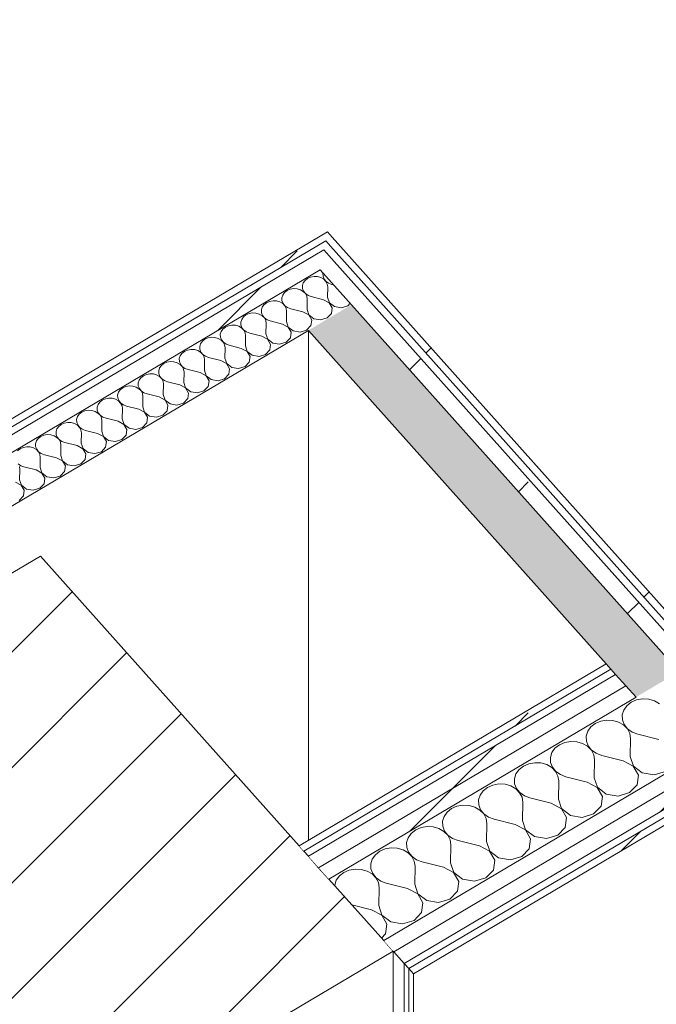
# Model space of a CAD drawing. Header units: millimetres. Extents: x -36631 to 27388, y -24993 to 6945.
# Tile 224 of 256: x 11132 to 11639, y -10941 to -10157. Entities that reach past the tile are written whole.
import ezdxf

# ---------------------------------------------------------------- set-up
doc = ezdxf.new("R2010")
doc.units = ezdxf.units.MM
doc.header["$MEASUREMENT"] = 0
doc.linetypes.add('Wipeout_Contour', pattern=[1000, 0, -1000])
for name, color, linetype in [('10_ESTR_Pilars', 7, 'Continuous'), ('Nuevo_08_E_Envans secs', 7, 'Continuous'), ('Nuevo_12_FAÇ_Façana', 7, 'Continuous')]:
    doc.layers.add(name, color=color, linetype=linetype)
for name, color, linetype, lineweight in [('10_ESTR_Pilars_Pluma_Nº__28', 7, 'Continuous', 20), ('10_ESTR_Pilars_Pluma_Nº__42', 8, 'Continuous', 25), ('10_ESTR_Pilars_Pluma_Nº__88', 7, 'Continuous', 5), ('Nuevo_08_E_Envans secs_Pluma_Nº__1', 7, 'Continuous', 5), ('Nuevo_08_E_Envans secs_Pluma_Nº__47', 7, 'Continuous', 20), ('Nuevo_12_FAÇ_Façana_Pluma_Nº__1', 7, 'Continuous', 5), ('Nuevo_12_FAÇ_Façana_Pluma_Nº__47', 7, 'Continuous', 20)]:
    doc.layers.add(name, color=color, linetype=linetype, lineweight=lineweight)
for name, color, linetype, lineweight, true_color in [('Nuevo_08_E_Envans secs_Pluma_Nº__102', 7, 'Continuous', 5, 0xcccccc), ('Nuevo_08_E_Envans secs_Pluma_Nº__171', 171, 'Continuous', 13, 0xaaaaff), ('Nuevo_08_E_Envans secs_Pluma_Nº__177', 7, 'Continuous', 15, 0xf7e046), ('Nuevo_12_FAÇ_Façana_Pluma_Nº__102', 7, 'Continuous', 5, 0xcccccc), ('Nuevo_12_FAÇ_Façana_Pluma_Nº__171', 171, 'Continuous', 13, 0xaaaaff), ('Nuevo_12_FAÇ_Façana_Pluma_Nº__177', 7, 'Continuous', 15, 0xf7e046)]:
    doc.layers.add(name, color=color, linetype=linetype, lineweight=lineweight, true_color=true_color)
pattern_1 = [(45, (0, 0), (-183.8478, 183.8478), [195, -65]), (45, (7e-14, 183.85), (-183.8478, 183.8478), [195, -65])]

# ---------------------------------------------------------------- blocks, each defined once
blk = doc.blocks.new('Elem Sección_63_1')
at = {"color": 254, "linetype": 'Wipeout_Contour', "lineweight": 0, "ltscale": 62146.954789}
blk.add_wipeout([(11429.06, -10898.59), (11148.17, -10584.27), (10847.79, -10762.15), (11128.68, -11076.47)], dxfattribs=at).dxf.layer = '10_ESTR_Pilars'
at = {"layer": '10_ESTR_Pilars_Pluma_Nº__42', "linetype": 'Continuous', "lineweight": 25}
h = blk.add_hatch(dxfattribs=at)
h.set_pattern_fill('00_GCT_trama_45º_e1_400__05', color=8, style=0, pattern_type=2)
h.set_pattern_definition([(45, (0, 0), (-45.96194, 45.96194), [])])
h.paths.add_polyline_path([(11429.06, -10898.59), (11148.17, -10584.27), (10847.79, -10762.15), (11128.68, -11076.47)])
at = {"layer": '10_ESTR_Pilars_Pluma_Nº__28', "color": 7, "linetype": 'Continuous', "lineweight": 20}
for p, q in [((11148.17, -10584.27), (10847.79, -10762.15)), ((11148.17, -10584.27), (11354.16, -10814.77)), ((11429.06, -10898.59), (11128.68, -11076.47))]:
    blk.add_line(p, q, dxfattribs=at)
at = {"layer": '10_ESTR_Pilars_Pluma_Nº__28', "color": 7, "linetype": 'Continuous', "lineweight": 20, "flags": 128}
blk.add_lwpolyline([(11354.16, -10814.77), (11357.9, -10818.96), (11361.65, -10823.15), (11369.76, -10832.23), (11377.88, -10841.31), (11421.57, -10890.21), (11429.06, -10898.59)], dxfattribs=at)
at = {"layer": '10_ESTR_Pilars_Pluma_Nº__88', "color": 7, "linetype": 'Continuous', "lineweight": 5}
blk.add_line((11429.06, -11644.39), (11429.06, -10898.59), dxfattribs=at)
blk = doc.blocks.new('*X146')
at = {"layer": 'Nuevo_12_FAÇ_Façana_Pluma_Nº__102', "color": 254, "linetype": 'Continuous', "lineweight": 5, "true_color": 0xcccccc}
for p, q in [((11627.72, -10697.79), (11622.95, -10698.63)), ((11632.59, -10698.04), (11627.72, -10697.79)), ((11615.14, -10703.26), (11612.68, -10706.7)), ((11618.65, -10700.51), (11615.14, -10703.26)), ((11622.95, -10698.63), (11618.65, -10700.51)), ((11637.19, -10699.36), (11632.59, -10698.04)), ((11641.18, -10701.66), (11637.19, -10699.36)), ((11612.68, -10706.7), (11611.48, -10710.55)), ((11611.48, -10710.55), (11611.61, -10714.52)), ((11586.53, -10720.21), (11584.08, -10723.64)), ((11590.04, -10717.45), (11586.53, -10720.21)), ((11594.35, -10715.58), (11590.04, -10717.45)), ((11599.12, -10714.73), (11594.35, -10715.58)), ((11603.99, -10714.98), (11599.12, -10714.73)), ((11608.59, -10716.31), (11603.99, -10714.98)), ((11612.57, -10718.6), (11608.59, -10716.31)), ((11611.61, -10714.52), (11613.07, -10718.31)), ((11615.63, -10721.7), (11612.57, -10718.6)), ((11613.07, -10718.31), (11615.74, -10721.63)), ((11584.08, -10723.64), (11582.87, -10727.49)), ((11582.87, -10727.49), (11583, -10731.46)), ((11617.53, -10725.36), (11615.63, -10721.7)), ((11615.74, -10721.63), (11619.43, -10724.23)), ((11618.13, -10729.3), (11617.53, -10725.36)), ((11619.43, -10724.23), (11623.85, -10725.91)), ((11640.76, -10730.14), (11623.85, -10725.91)), ((11561.44, -10734.39), (11557.92, -10737.15)), ((11565.74, -10732.52), (11561.44, -10734.39)), ((11570.51, -10731.67), (11565.74, -10732.52)), ((11575.38, -10731.92), (11570.51, -10731.67)), ((11579.98, -10733.25), (11575.38, -10731.92)), ((11583.96, -10735.54), (11579.98, -10733.25)), ((11583, -10731.46), (11584.46, -10735.25)), ((11587.02, -10738.64), (11583.96, -10735.54)), ((11584.46, -10735.25), (11587.13, -10738.57)), ((11617.87, -10743.69), (11618.13, -10729.3)), ((11555.47, -10740.58), (11554.26, -10744.43)), ((11554.26, -10744.43), (11554.39, -10748.4)), ((11557.92, -10737.15), (11555.47, -10740.58)), ((11588.92, -10742.3), (11587.02, -10738.64)), ((11587.13, -10738.57), (11590.82, -10741.17)), ((11589.52, -10746.24), (11588.92, -10742.3)), ((11590.82, -10741.17), (11595.24, -10742.85)), ((11612.15, -10747.08), (11595.24, -10742.85)), ((11617.87, -10743.69), (11620.38, -10751.29)), ((11532.83, -10751.33), (11529.32, -10754.09)), ((11537.13, -10749.46), (11532.83, -10751.33)), ((11541.9, -10748.62), (11537.13, -10749.46)), ((11546.77, -10748.87), (11541.9, -10748.62)), ((11551.37, -10750.19), (11546.77, -10748.87)), ((11555.35, -10752.49), (11551.37, -10750.19)), ((11554.39, -10748.4), (11555.85, -10752.19)), ((11558.41, -10755.58), (11555.35, -10752.49)), ((11555.85, -10752.19), (11558.53, -10755.51)), ((11589.26, -10760.63), (11589.52, -10746.24)), ((11620.26, -10751.36), (11612.15, -10747.08)), ((11624.4, -10758.47), (11620.26, -10751.36)), ((11620.38, -10751.29), (11627.42, -10756.68)), ((11526.86, -10757.52), (11525.65, -10761.37)), ((11529.32, -10754.09), (11526.86, -10757.52)), ((11560.31, -10759.24), (11558.41, -10755.58)), ((11558.53, -10755.51), (11562.22, -10758.11)), ((11560.92, -10763.18), (11560.31, -10759.24)), ((11562.22, -10758.11), (11566.64, -10759.79)), ((11583.54, -10764.02), (11566.64, -10759.79)), ((11623.32, -10766.29), (11624.4, -10758.47)), ((11627.42, -10756.68), (11636.89, -10758.26)), ((11636.89, -10758.26), (11645.96, -10755.54)), ((11504.22, -10768.27), (11500.71, -10771.03)), ((11508.53, -10766.4), (11504.22, -10768.27)), ((11513.29, -10765.56), (11508.53, -10766.4)), ((11518.16, -10765.81), (11513.29, -10765.56)), ((11522.76, -10767.13), (11518.16, -10765.81)), ((11526.75, -10769.43), (11522.76, -10767.13)), ((11525.65, -10761.37), (11525.79, -10765.34)), ((11525.79, -10765.34), (11527.24, -10769.13)), ((11560.66, -10777.58), (11560.92, -10763.18)), ((11591.65, -10768.3), (11583.54, -10764.02)), ((11589.26, -10760.63), (11591.77, -10768.23)), ((11595.79, -10775.41), (11591.65, -10768.3)), ((11591.77, -10768.23), (11598.81, -10773.62)), ((11617.35, -10772.48), (11623.32, -10766.29)), ((11498.25, -10774.46), (11497.05, -10778.31)), ((11500.71, -10771.03), (11498.25, -10774.46)), ((11529.8, -10772.52), (11526.75, -10769.43)), ((11527.24, -10769.13), (11529.92, -10772.45)), ((11531.71, -10776.18), (11529.8, -10772.52)), ((11529.92, -10772.45), (11533.61, -10775.05)), ((11532.31, -10780.12), (11531.71, -10776.18)), ((11533.61, -10775.05), (11538.03, -10776.73)), ((11594.71, -10783.23), (11595.79, -10775.41)), ((11598.81, -10773.62), (11608.28, -10775.2)), ((11608.28, -10775.2), (11617.35, -10772.48)), ((11479.92, -10783.34), (11475.61, -10785.21)), ((11484.69, -10782.5), (11479.92, -10783.34)), ((11489.56, -10782.75), (11484.69, -10782.5)), ((11494.16, -10784.07), (11489.56, -10782.75)), ((11497.05, -10778.31), (11497.18, -10782.28)), ((11497.18, -10782.28), (11498.64, -10786.07)), ((11532.05, -10794.52), (11532.31, -10780.12)), ((11554.94, -10780.96), (11538.03, -10776.73)), ((11563.05, -10785.24), (11554.94, -10780.96)), ((11560.66, -10777.58), (11563.16, -10785.17)), ((11588.75, -10789.42), (11594.71, -10783.23)), ((11469.65, -10791.4), (11468.44, -10795.25)), ((11472.1, -10787.97), (11469.65, -10791.4)), ((11475.61, -10785.21), (11472.1, -10787.97)), ((11498.14, -10786.37), (11494.16, -10784.07)), ((11501.2, -10789.46), (11498.14, -10786.37)), ((11498.64, -10786.07), (11501.31, -10789.39)), ((11503.1, -10793.12), (11501.2, -10789.46)), ((11501.31, -10789.39), (11505, -10791.99)), ((11567.18, -10792.35), (11563.05, -10785.24)), ((11563.16, -10785.17), (11570.2, -10790.57)), ((11570.2, -10790.57), (11579.67, -10792.14)), ((11579.67, -10792.14), (11588.75, -10789.42)), ((11456.08, -10799.44), (11451.31, -10800.28)), ((11460.95, -10799.69), (11456.08, -10799.44)), ((11465.55, -10801.01), (11460.95, -10799.69)), ((11468.44, -10795.25), (11468.57, -10799.22)), ((11468.57, -10799.22), (11470.03, -10803.01)), ((11503.7, -10797.06), (11503.1, -10793.12)), ((11503.44, -10811.46), (11503.7, -10797.06)), ((11505, -10791.99), (11509.42, -10793.67)), ((11526.33, -10797.9), (11509.42, -10793.67)), ((11534.44, -10802.18), (11526.33, -10797.9)), ((11532.05, -10794.52), (11534.55, -10802.12)), ((11566.1, -10800.17), (11567.18, -10792.35)), ((11443.49, -10804.91), (11441.04, -10808.35)), ((11447.01, -10802.15), (11443.49, -10804.91)), ((11451.31, -10800.28), (11447.01, -10802.15)), ((11469.53, -10803.31), (11465.55, -10801.01)), ((11472.59, -10806.4), (11469.53, -10803.31)), ((11470.03, -10803.01), (11472.71, -10806.34)), ((11474.49, -10810.06), (11472.59, -10806.4)), ((11472.71, -10806.34), (11476.39, -10808.94)), ((11538.57, -10809.3), (11534.44, -10802.18)), ((11534.55, -10802.12), (11541.59, -10807.51)), ((11541.59, -10807.51), (11551.06, -10809.08)), ((11551.06, -10809.08), (11560.14, -10806.37)), ((11560.14, -10806.37), (11566.1, -10800.17)), ((11441.04, -10808.35), (11439.83, -10812.19)), ((11439.83, -10812.19), (11439.96, -10816.17)), ((11475.09, -10814), (11474.49, -10810.06)), ((11474.83, -10828.4), (11475.09, -10814)), ((11476.39, -10808.94), (11480.82, -10810.62)), ((11497.72, -10814.85), (11480.82, -10810.62)), ((11505.83, -10819.13), (11497.72, -10814.85)), ((11503.44, -10811.46), (11505.95, -10819.06)), ((11537.5, -10817.12), (11538.57, -10809.3)), ((11414.89, -10821.85), (11412.43, -10825.29)), ((11418.4, -10819.1), (11414.89, -10821.85)), ((11422.7, -10817.22), (11418.4, -10819.1)), ((11427.47, -10816.38), (11422.7, -10817.22)), ((11432.34, -10816.63), (11427.47, -10816.38)), ((11436.94, -10817.95), (11432.34, -10816.63)), ((11440.92, -10820.25), (11436.94, -10817.95)), ((11439.96, -10816.17), (11441.42, -10819.96)), ((11443.98, -10823.35), (11440.92, -10820.25)), ((11441.42, -10819.96), (11444.1, -10823.28)), ((11509.97, -10826.24), (11505.83, -10819.13)), ((11505.95, -10819.06), (11512.99, -10824.45)), ((11531.53, -10823.31), (11537.5, -10817.12)), ((11412.43, -10825.29), (11411.23, -10829.14)), ((11411.23, -10829.14), (11411.36, -10833.11)), ((11445.88, -10827), (11443.98, -10823.35)), ((11444.1, -10823.28), (11447.79, -10825.88)), ((11446.49, -10830.95), (11445.88, -10827)), ((11446.23, -10845.34), (11446.49, -10830.95)), ((11447.79, -10825.88), (11452.21, -10827.56)), ((11469.11, -10831.79), (11452.21, -10827.56)), ((11474.83, -10828.4), (11477.34, -10836)), ((11508.89, -10834.06), (11509.97, -10826.24)), ((11512.99, -10824.45), (11522.46, -10826.02)), ((11522.46, -10826.02), (11531.53, -10823.31)), ((11386.28, -10838.79), (11383.83, -10842.23)), ((11389.79, -10836.04), (11386.28, -10838.79)), ((11394.1, -10834.17), (11389.79, -10836.04)), ((11398.86, -10833.32), (11394.1, -10834.17)), ((11403.74, -10833.57), (11398.86, -10833.32)), ((11408.34, -10834.9), (11403.74, -10833.57)), ((11412.32, -10837.19), (11408.34, -10834.9)), ((11411.36, -10833.11), (11412.81, -10836.9)), ((11415.37, -10840.29), (11412.32, -10837.19)), ((11412.81, -10836.9), (11415.49, -10840.22)), ((11477.22, -10836.07), (11469.11, -10831.79)), ((11481.36, -10843.18), (11477.22, -10836.07)), ((11477.34, -10836), (11484.38, -10841.39)), ((11502.92, -10840.25), (11508.89, -10834.06)), ((11383.83, -10842.23), (11382.62, -10846.08)), ((11382.62, -10846.08), (11382.64, -10846.64)), ((11417.28, -10843.94), (11415.37, -10840.29)), ((11415.49, -10840.22), (11419.18, -10842.82)), ((11417.88, -10847.89), (11417.28, -10843.94)), ((11419.18, -10842.82), (11423.6, -10844.5)), ((11440.51, -10848.73), (11423.6, -10844.5)), ((11446.23, -10845.34), (11448.73, -10852.94)), ((11480.28, -10851), (11481.36, -10843.18)), ((11484.38, -10841.39), (11493.85, -10842.96)), ((11493.85, -10842.96), (11502.92, -10840.25)), ((11417.62, -10862.28), (11417.88, -10847.89)), ((11448.62, -10853.01), (11440.51, -10848.73)), ((11452.75, -10860.12), (11448.62, -10853.01)), ((11448.73, -10852.94), (11455.77, -10858.33)), ((11474.32, -10857.19), (11480.28, -10851)), ((11411.9, -10865.67), (11396.11, -10861.72)), ((11417.62, -10862.28), (11420.12, -10869.88)), ((11451.67, -10867.94), (11452.75, -10860.12)), ((11455.77, -10858.33), (11465.24, -10859.9)), ((11465.24, -10859.9), (11474.32, -10857.19)), ((11420.01, -10869.95), (11411.9, -10865.67)), ((11424.14, -10877.06), (11420.01, -10869.95)), ((11420.12, -10869.88), (11427.16, -10875.27)), ((11445.71, -10874.13), (11451.67, -10867.94)), ((11423.07, -10884.88), (11424.14, -10877.06)), ((11427.16, -10875.27), (11436.63, -10876.85)), ((11436.63, -10876.85), (11445.71, -10874.13)), ((11419.82, -10888.25), (11423.07, -10884.88))]:
    blk.add_line(p, q, dxfattribs=at)
blk = doc.blocks.new('Elem Sección_145_1')
at = {"layer": 'Nuevo_12_FAÇ_Façana', "lineweight": 0}
blk.add_blockref('*X146', (0, 0), dxfattribs=at)
at = {"color": 254, "linetype": 'Wipeout_Contour', "lineweight": 0, "ltscale": 65045.300996}
blk.add_wipeout([(11441.55, -10912.56), (11445.29, -10916.75), (13686.06, -9589.76), (13682.31, -9585.57)], dxfattribs=at).dxf.layer = 'Nuevo_12_FAÇ_Façana'
at = {"layer": 'Nuevo_12_FAÇ_Façana_Pluma_Nº__171', "linetype": 'Continuous', "lineweight": 13, "true_color": 0xaaaaff}
h = blk.add_hatch(dxfattribs=at)
h.set_pattern_fill('Panellat_HPL_0001', color=161, style=0, pattern_type=2)
h.set_pattern_definition(pattern_1)
h.paths.add_polyline_path([(11441.55, -10912.56), (11445.29, -10916.75), (13686.06, -9589.76), (13682.31, -9585.57)])
at = {"layer": 'Nuevo_12_FAÇ_Façana_Pluma_Nº__47', "color": 7, "linetype": 'Continuous', "lineweight": 20}
for p, q in [((11441.55, -11658.36), (11441.55, -10912.56)), ((11445.29, -10916.75), (11445.29, -11662.55))]:
    blk.add_line(p, q, dxfattribs=at)
at = {"color": 254, "linetype": 'Wipeout_Contour', "lineweight": 0, "ltscale": 62949.958882}
blk.add_wipeout([(11614.35, -10687.38), (11606.24, -10678.3), (11361.65, -10823.15), (11369.76, -10832.23)], dxfattribs=at).dxf.layer = 'Nuevo_12_FAÇ_Façana'
at = {"layer": 'Nuevo_12_FAÇ_Façana_Pluma_Nº__177', "linetype": 'Continuous', "lineweight": 15, "true_color": 0xf7e046}
h = blk.add_hatch(dxfattribs=at)
h.set_pattern_fill('Panellat_HPL_0001', color=53, style=0, pattern_type=2)
h.set_pattern_definition(pattern_1)
h.paths.add_polyline_path([(11614.35, -10687.38), (11606.24, -10678.3), (11361.65, -10823.15), (11369.76, -10832.23)])
at = {"color": 254, "linetype": 'Wipeout_Contour', "lineweight": 0, "ltscale": 62998.475528}
blk.add_wipeout([(11614.35, -10687.38), (11369.76, -10832.23), (11377.88, -10841.31), (11622.47, -10696.46)], dxfattribs=at).dxf.layer = 'Nuevo_12_FAÇ_Façana'
at = {"layer": 'Nuevo_12_FAÇ_Façana_Pluma_Nº__177', "linetype": 'Continuous', "lineweight": 15, "true_color": 0xf7e046}
h = blk.add_hatch(dxfattribs=at)
h.set_pattern_fill('Panellat_HPL_0001', color=53, style=0, pattern_type=2)
h.set_pattern_definition(pattern_1)
h.paths.add_polyline_path([(11614.35, -10687.38), (11369.76, -10832.23), (11377.88, -10841.31), (11622.47, -10696.46)])
at = {"color": 254, "linetype": 'Wipeout_Contour', "lineweight": 0, "ltscale": 64940.094277}
blk.add_wipeout([(11421.57, -10890.21), (11429.69, -10899.29), (13670.45, -9572.3), (13662.34, -9563.22)], dxfattribs=at).dxf.layer = 'Nuevo_12_FAÇ_Façana'
at = {"layer": 'Nuevo_12_FAÇ_Façana_Pluma_Nº__177', "linetype": 'Continuous', "lineweight": 15, "true_color": 0xf7e046}
h = blk.add_hatch(dxfattribs=at)
h.set_pattern_fill('Panellat_HPL_0001', color=53, style=0, pattern_type=2)
h.set_pattern_definition(pattern_1)
h.paths.add_polyline_path([(11421.57, -10890.21), (11429.69, -10899.29), (13670.45, -9572.3), (13662.34, -9563.22)])
at = {"color": 254, "linetype": 'Wipeout_Contour', "lineweight": 0, "ltscale": 64988.083002}
blk.add_wipeout([(11429.69, -10899.29), (11437.8, -10908.37), (13678.57, -9581.38), (13670.45, -9572.3)], dxfattribs=at).dxf.layer = 'Nuevo_12_FAÇ_Façana'
at = {"layer": 'Nuevo_12_FAÇ_Façana_Pluma_Nº__177', "linetype": 'Continuous', "lineweight": 15, "true_color": 0xf7e046}
h = blk.add_hatch(dxfattribs=at)
h.set_pattern_fill('Panellat_HPL_0001', color=53, style=0, pattern_type=2)
h.set_pattern_definition(pattern_1)
h.paths.add_polyline_path([(11429.69, -10899.29), (11437.8, -10908.37), (13678.57, -9581.38), (13670.45, -9572.3)])
at = {"layer": 'Nuevo_12_FAÇ_Façana_Pluma_Nº__1', "color": 7, "linetype": 'Continuous', "lineweight": 5, "flags": 128}
blk.add_lwpolyline([(11429.06, -10898.59), (11429.69, -10899.29), (11437.8, -10908.37), (11441.55, -10912.56), (11445.29, -10916.75)], dxfattribs=at)
at = {"layer": 'Nuevo_12_FAÇ_Façana_Pluma_Nº__47', "color": 7, "linetype": 'Continuous', "lineweight": 20}
blk.add_line((11437.8, -11654.17), (11437.8, -10908.37), dxfattribs=at)
at = {"color": 254, "linetype": 'Wipeout_Contour', "lineweight": 0, "ltscale": 62892.111842}
blk.add_wipeout([(11354.16, -10814.77), (11357.9, -10818.96), (11602.5, -10674.11), (11598.75, -10669.92)], dxfattribs=at).dxf.layer = 'Nuevo_12_FAÇ_Façana'
at = {"layer": 'Nuevo_12_FAÇ_Façana_Pluma_Nº__171', "linetype": 'Continuous', "lineweight": 13, "true_color": 0xaaaaff}
h = blk.add_hatch(dxfattribs=at)
h.set_pattern_fill('Panellat_HPL_0001', color=161, style=0, pattern_type=2)
h.set_pattern_definition(pattern_1)
h.paths.add_polyline_path([(11354.16, -10814.77), (11357.9, -10818.96), (11602.5, -10674.11), (11598.75, -10669.92)])
at = {"layer": 'Nuevo_12_FAÇ_Façana_Pluma_Nº__1', "color": 7, "linetype": 'Continuous', "lineweight": 5}
for p, q in [((13662.34, -9563.22), (11421.57, -10890.21)), ((13670.45, -9572.3), (11429.69, -10899.29)), ((13678.57, -9581.38), (11437.8, -10908.37)), ((13682.31, -9585.57), (11441.55, -10912.56)), ((13686.06, -9589.76), (11445.29, -10916.75)), ((11598.75, -10669.92), (11354.16, -10814.77)), ((11602.5, -10674.11), (11357.9, -10818.96)), ((11606.24, -10678.3), (11361.65, -10823.15)), ((11614.35, -10687.38), (11369.76, -10832.23)), ((11622.47, -10696.46), (11377.88, -10841.31))]:
    blk.add_line(p, q, dxfattribs=at)
blk = doc.blocks.new('*X390')
at = {"layer": 'Nuevo_08_E_Envans secs_Pluma_Nº__102', "color": 254, "linetype": 'Continuous', "lineweight": 5, "true_color": 0xcccccc}
for p, q in [((11373.28, -10358.88), (11373.17, -10359.22)), ((11373.17, -10359.22), (11373.25, -10361.49)), ((11357.52, -10366.7), (11356.83, -10368.9)), ((11358.92, -10364.74), (11357.52, -10366.7)), ((11360.93, -10363.16), (11358.92, -10364.74)), ((11363.39, -10362.09), (11360.93, -10363.16)), ((11366.11, -10361.61), (11363.39, -10362.09)), ((11368.89, -10361.75), (11366.11, -10361.61)), ((11371.52, -10362.51), (11368.89, -10361.75)), ((11373.8, -10363.82), (11371.52, -10362.51)), ((11373.25, -10361.49), (11374.08, -10363.65)), ((11375.55, -10365.59), (11373.8, -10363.82)), ((11374.08, -10363.65), (11375.61, -10365.55)), ((11376.63, -10367.68), (11375.55, -10365.59)), ((11375.61, -10365.55), (11377.72, -10367.04)), ((11376.98, -10369.93), (11376.63, -10367.68)), ((11377.72, -10367.04), (11380.25, -10368)), ((11381.77, -10368.38), (11380.25, -10368)), ((11341.17, -10376.38), (11340.48, -10378.58)), ((11342.57, -10374.42), (11341.17, -10376.38)), ((11344.58, -10372.84), (11342.57, -10374.42)), ((11347.04, -10371.77), (11344.58, -10372.84)), ((11349.76, -10371.29), (11347.04, -10371.77)), ((11352.55, -10371.43), (11349.76, -10371.29)), ((11355.18, -10372.19), (11352.55, -10371.43)), ((11357.45, -10373.5), (11355.18, -10372.19)), ((11356.83, -10368.9), (11356.9, -10371.17)), ((11356.9, -10371.17), (11357.74, -10373.33)), ((11359.2, -10375.27), (11357.45, -10373.5)), ((11357.74, -10373.33), (11359.27, -10375.23)), ((11360.29, -10377.36), (11359.2, -10375.27)), ((11359.27, -10375.23), (11361.37, -10376.72)), ((11376.83, -10378.16), (11376.98, -10369.93)), ((11326.23, -10384.1), (11324.82, -10386.06)), ((11328.23, -10382.52), (11326.23, -10384.1)), ((11330.69, -10381.45), (11328.23, -10382.52)), ((11333.42, -10380.97), (11330.69, -10381.45)), ((11336.2, -10381.11), (11333.42, -10380.97)), ((11338.83, -10381.87), (11336.2, -10381.11)), ((11341.1, -10383.18), (11338.83, -10381.87)), ((11340.48, -10378.58), (11340.56, -10380.85)), ((11340.56, -10380.85), (11341.39, -10383.01)), ((11342.85, -10384.95), (11341.1, -10383.18)), ((11341.39, -10383.01), (11342.92, -10384.91)), ((11360.63, -10379.61), (11360.29, -10377.36)), ((11360.48, -10387.84), (11360.63, -10379.61)), ((11361.37, -10376.72), (11363.9, -10377.68)), ((11373.56, -10380.09), (11363.9, -10377.68)), ((11378.19, -10382.54), (11373.56, -10380.09)), ((11376.83, -10378.16), (11378.26, -10382.5)), ((11380.56, -10386.6), (11378.19, -10382.54)), ((11378.26, -10382.5), (11382.28, -10385.58)), ((11392.88, -10384.93), (11394.79, -10382.95)), ((11314.35, -10391.13), (11311.89, -10392.2)), ((11317.07, -10390.65), (11314.35, -10391.13)), ((11319.85, -10390.79), (11317.07, -10390.65)), ((11322.48, -10391.55), (11319.85, -10390.79)), ((11324.76, -10392.86), (11322.48, -10391.55)), ((11324.82, -10386.06), (11324.13, -10388.26)), ((11324.13, -10388.26), (11324.21, -10390.53)), ((11324.21, -10390.53), (11325.04, -10392.69)), ((11343.94, -10387.04), (11342.85, -10384.95)), ((11342.92, -10384.91), (11345.03, -10386.4)), ((11344.28, -10389.29), (11343.94, -10387.04)), ((11344.14, -10397.52), (11344.28, -10389.29)), ((11345.03, -10386.4), (11347.55, -10387.36)), ((11357.21, -10389.77), (11347.55, -10387.36)), ((11361.85, -10392.22), (11357.21, -10389.77)), ((11360.48, -10387.84), (11361.91, -10392.18)), ((11361.91, -10392.18), (11365.94, -10395.26)), ((11376.53, -10394.61), (11379.94, -10391.07)), ((11379.94, -10391.07), (11380.56, -10386.6)), ((11382.28, -10385.58), (11387.69, -10386.48)), ((11387.69, -10386.48), (11392.88, -10384.93)), ((11308.48, -10395.74), (11307.79, -10397.94)), ((11307.79, -10397.94), (11307.86, -10400.21)), ((11309.88, -10393.78), (11308.48, -10395.74)), ((11311.89, -10392.2), (11309.88, -10393.78)), ((11326.5, -10394.63), (11324.76, -10392.86)), ((11325.04, -10392.69), (11326.57, -10394.59)), ((11327.59, -10396.72), (11326.5, -10394.63)), ((11326.57, -10394.59), (11328.68, -10396.08)), ((11327.94, -10398.97), (11327.59, -10396.72)), ((11327.79, -10407.2), (11327.94, -10398.97)), ((11328.68, -10396.08), (11331.21, -10397.04)), ((11340.87, -10399.46), (11331.21, -10397.04)), ((11345.5, -10401.9), (11340.87, -10399.46)), ((11344.14, -10397.52), (11345.57, -10401.86)), ((11364.21, -10396.28), (11361.85, -10392.22)), ((11363.59, -10400.75), (11364.21, -10396.28)), ((11365.94, -10395.26), (11371.35, -10396.16)), ((11371.35, -10396.16), (11376.53, -10394.61)), ((11292.13, -10405.42), (11291.44, -10407.62)), ((11291.44, -10407.62), (11291.51, -10409.89)), ((11293.53, -10403.46), (11292.13, -10405.42)), ((11295.54, -10401.88), (11293.53, -10403.46)), ((11298, -10400.81), (11295.54, -10401.88)), ((11300.72, -10400.33), (11298, -10400.81)), ((11303.51, -10400.47), (11300.72, -10400.33)), ((11306.14, -10401.23), (11303.51, -10400.47)), ((11308.41, -10402.54), (11306.14, -10401.23)), ((11307.86, -10400.21), (11308.69, -10402.38)), ((11310.16, -10404.31), (11308.41, -10402.54)), ((11308.69, -10402.38), (11310.22, -10404.27)), ((11311.25, -10406.4), (11310.16, -10404.31)), ((11310.22, -10404.27), (11312.33, -10405.76)), ((11311.59, -10408.65), (11311.25, -10406.4)), ((11312.33, -10405.76), (11314.86, -10406.72)), ((11324.52, -10409.14), (11314.86, -10406.72)), ((11327.79, -10407.2), (11329.22, -10411.54)), ((11347.86, -10405.96), (11345.5, -10401.9)), ((11345.57, -10401.86), (11349.59, -10404.94)), ((11347.25, -10410.43), (11347.86, -10405.96)), ((11349.59, -10404.94), (11355, -10405.84)), ((11355, -10405.84), (11360.19, -10404.29)), ((11360.19, -10404.29), (11363.59, -10400.75)), ((11275.78, -10415.1), (11275.09, -10417.3)), ((11277.18, -10413.14), (11275.78, -10415.1)), ((11279.19, -10411.56), (11277.18, -10413.14)), ((11281.65, -10410.49), (11279.19, -10411.56)), ((11284.38, -10410.01), (11281.65, -10410.49)), ((11287.16, -10410.16), (11284.38, -10410.01)), ((11289.79, -10410.91), (11287.16, -10410.16)), ((11292.06, -10412.22), (11289.79, -10410.91)), ((11291.51, -10409.89), (11292.35, -10412.06)), ((11293.81, -10413.99), (11292.06, -10412.22)), ((11292.35, -10412.06), (11293.88, -10413.95)), ((11294.9, -10416.08), (11293.81, -10413.99)), ((11293.88, -10413.95), (11295.98, -10415.44)), ((11295.98, -10415.44), (11298.51, -10416.4)), ((11311.44, -10416.88), (11311.59, -10408.65)), ((11329.15, -10411.58), (11324.52, -10409.14)), ((11331.52, -10415.65), (11329.15, -10411.58)), ((11329.22, -10411.54), (11333.24, -10414.62)), ((11330.9, -10420.11), (11331.52, -10415.65)), ((11333.24, -10414.62), (11338.65, -10415.52)), ((11338.65, -10415.52), (11343.84, -10413.97)), ((11343.84, -10413.97), (11347.25, -10410.43)), ((11260.84, -10422.82), (11259.44, -10424.78)), ((11262.84, -10421.24), (11260.84, -10422.82)), ((11265.3, -10420.18), (11262.84, -10421.24)), ((11268.03, -10419.69), (11265.3, -10420.18)), ((11270.81, -10419.84), (11268.03, -10419.69)), ((11273.44, -10420.59), (11270.81, -10419.84)), ((11275.72, -10421.91), (11273.44, -10420.59)), ((11275.09, -10417.3), (11275.17, -10419.57)), ((11275.17, -10419.57), (11276, -10421.74)), ((11277.46, -10423.67), (11275.72, -10421.91)), ((11276, -10421.74), (11277.53, -10423.63)), ((11295.24, -10418.34), (11294.9, -10416.08)), ((11295.09, -10426.56), (11295.24, -10418.34)), ((11308.17, -10418.82), (11298.51, -10416.4)), ((11312.81, -10421.26), (11308.17, -10418.82)), ((11311.44, -10416.88), (11312.87, -10421.22)), ((11315.17, -10425.33), (11312.81, -10421.26)), ((11312.87, -10421.22), (11316.89, -10424.3)), ((11327.49, -10423.65), (11330.9, -10420.11)), ((11246.5, -10430.93), (11244.49, -10432.5)), ((11248.96, -10429.86), (11246.5, -10430.93)), ((11251.68, -10429.37), (11248.96, -10429.86)), ((11254.47, -10429.52), (11251.68, -10429.37)), ((11257.09, -10430.27), (11254.47, -10429.52)), ((11259.37, -10431.59), (11257.09, -10430.27)), ((11259.44, -10424.78), (11258.75, -10426.98)), ((11258.75, -10426.98), (11258.82, -10429.25)), ((11258.82, -10429.25), (11259.65, -10431.42)), ((11278.55, -10425.76), (11277.46, -10423.67)), ((11277.53, -10423.63), (11279.64, -10425.12)), ((11278.9, -10428.02), (11278.55, -10425.76)), ((11278.75, -10436.24), (11278.9, -10428.02)), ((11279.64, -10425.12), (11282.16, -10426.08)), ((11291.82, -10428.5), (11282.16, -10426.08)), ((11296.46, -10430.94), (11291.82, -10428.5)), ((11295.09, -10426.56), (11296.53, -10430.9)), ((11298.82, -10435.01), (11296.46, -10430.94)), ((11296.53, -10430.9), (11300.55, -10433.98)), ((11311.14, -10433.33), (11314.55, -10429.79)), ((11314.55, -10429.79), (11315.17, -10425.33)), ((11316.89, -10424.3), (11322.31, -10425.2)), ((11322.31, -10425.2), (11327.49, -10423.65)), ((11235.34, -10439.06), (11232.61, -10439.54)), ((11238.12, -10439.2), (11235.34, -10439.06)), ((11240.75, -10439.95), (11238.12, -10439.2)), ((11243.09, -10434.46), (11242.4, -10436.66)), ((11242.4, -10436.66), (11242.47, -10438.93)), ((11242.47, -10438.93), (11243.31, -10441.1)), ((11244.49, -10432.5), (11243.09, -10434.46)), ((11261.12, -10433.35), (11259.37, -10431.59)), ((11259.65, -10431.42), (11261.18, -10433.32)), ((11262.2, -10435.44), (11261.12, -10433.35)), ((11261.18, -10433.32), (11263.29, -10434.8)), ((11262.55, -10437.7), (11262.2, -10435.44)), ((11262.4, -10445.92), (11262.55, -10437.7)), ((11263.29, -10434.8), (11265.82, -10435.76)), ((11275.48, -10438.18), (11265.82, -10435.76)), ((11280.11, -10440.62), (11275.48, -10438.18)), ((11278.75, -10436.24), (11280.18, -10440.58)), ((11298.21, -10439.48), (11298.82, -10435.01)), ((11300.55, -10433.98), (11305.96, -10434.88)), ((11305.96, -10434.88), (11311.14, -10433.33)), ((11226.74, -10444.14), (11226.05, -10446.34)), ((11226.05, -10446.34), (11226.13, -10448.61)), ((11228.14, -10442.18), (11226.74, -10444.14)), ((11230.15, -10440.61), (11228.14, -10442.18)), ((11232.61, -10439.54), (11230.15, -10440.61)), ((11243.02, -10441.27), (11240.75, -10439.95)), ((11244.77, -10443.04), (11243.02, -10441.27)), ((11243.31, -10441.1), (11244.84, -10443)), ((11245.86, -10445.13), (11244.77, -10443.04)), ((11244.84, -10443), (11246.94, -10444.48)), ((11246.2, -10447.38), (11245.86, -10445.13)), ((11246.94, -10444.48), (11249.47, -10445.44)), ((11259.13, -10447.86), (11249.47, -10445.44)), ((11262.4, -10445.92), (11263.83, -10450.27)), ((11282.47, -10444.69), (11280.11, -10440.62)), ((11280.18, -10440.58), (11284.2, -10443.67)), ((11281.86, -10449.16), (11282.47, -10444.69)), ((11284.2, -10443.67), (11289.61, -10444.56)), ((11289.61, -10444.56), (11294.8, -10443.01)), ((11294.8, -10443.01), (11298.21, -10439.48)), ((11210.39, -10453.83), (11209.7, -10456.02)), ((11211.8, -10451.86), (11210.39, -10453.83)), ((11213.8, -10450.29), (11211.8, -10451.86)), ((11216.26, -10449.22), (11213.8, -10450.29)), ((11218.99, -10448.74), (11216.26, -10449.22)), ((11221.77, -10448.88), (11218.99, -10448.74)), ((11224.4, -10449.64), (11221.77, -10448.88)), ((11226.68, -10450.95), (11224.4, -10449.64)), ((11226.13, -10448.61), (11226.96, -10450.78)), ((11228.42, -10452.72), (11226.68, -10450.95)), ((11226.96, -10450.78), (11228.49, -10452.68)), ((11229.51, -10454.81), (11228.42, -10452.72)), ((11228.49, -10452.68), (11230.6, -10454.16)), ((11229.85, -10457.06), (11229.51, -10454.81)), ((11230.6, -10454.16), (11233.12, -10455.12)), ((11246.05, -10455.6), (11246.2, -10447.38)), ((11263.77, -10450.3), (11259.13, -10447.86)), ((11266.13, -10454.37), (11263.77, -10450.3)), ((11263.83, -10450.27), (11267.85, -10453.35)), ((11265.51, -10458.84), (11266.13, -10454.37)), ((11267.85, -10453.35), (11273.27, -10454.25)), ((11273.27, -10454.25), (11278.45, -10452.69)), ((11278.45, -10452.69), (11281.86, -10449.16)), ((11195.45, -10461.54), (11194.05, -10463.51)), ((11197.46, -10459.97), (11195.45, -10461.54)), ((11199.92, -10458.9), (11197.46, -10459.97)), ((11202.64, -10458.42), (11199.92, -10458.9)), ((11205.42, -10458.56), (11202.64, -10458.42)), ((11208.05, -10459.32), (11205.42, -10458.56)), ((11210.33, -10460.63), (11208.05, -10459.32)), ((11209.7, -10456.02), (11209.78, -10458.29)), ((11209.78, -10458.29), (11210.61, -10460.46)), ((11212.08, -10462.4), (11210.33, -10460.63)), ((11210.61, -10460.46), (11212.14, -10462.36)), ((11213.16, -10464.49), (11212.08, -10462.4)), ((11212.14, -10462.36), (11214.25, -10463.84)), ((11229.71, -10465.28), (11229.85, -10457.06)), ((11242.78, -10457.54), (11233.12, -10455.12)), ((11247.42, -10459.99), (11242.78, -10457.54)), ((11246.05, -10455.6), (11247.48, -10459.95)), ((11249.78, -10464.05), (11247.42, -10459.99)), ((11247.48, -10459.95), (11251.51, -10463.03)), ((11256.92, -10463.93), (11262.1, -10462.37)), ((11262.1, -10462.37), (11265.51, -10458.84)), ((11181.11, -10469.65), (11179.1, -10471.22)), ((11183.57, -10468.58), (11181.11, -10469.65)), ((11186.29, -10468.1), (11183.57, -10468.58)), ((11189.08, -10468.24), (11186.29, -10468.1)), ((11191.71, -10469), (11189.08, -10468.24)), ((11193.98, -10470.31), (11191.71, -10469)), ((11194.05, -10463.51), (11193.36, -10465.71)), ((11193.36, -10465.71), (11193.43, -10467.97)), ((11193.43, -10467.97), (11194.27, -10470.14)), ((11195.73, -10472.08), (11193.98, -10470.31)), ((11194.27, -10470.14), (11195.79, -10472.04)), ((11213.51, -10466.74), (11213.16, -10464.49)), ((11213.36, -10474.97), (11213.51, -10466.74)), ((11214.25, -10463.84), (11216.78, -10464.8)), ((11226.44, -10467.22), (11216.78, -10464.8)), ((11231.07, -10469.67), (11226.44, -10467.22)), ((11229.71, -10465.28), (11231.14, -10469.63)), ((11233.43, -10473.73), (11231.07, -10469.67)), ((11231.14, -10469.63), (11235.16, -10472.71)), ((11245.76, -10472.06), (11249.17, -10468.52)), ((11249.17, -10468.52), (11249.78, -10464.05)), ((11251.51, -10463.03), (11256.92, -10463.93)), ((11167.22, -10478.26), (11164.76, -10479.33)), ((11169.95, -10477.78), (11167.22, -10478.26)), ((11172.73, -10477.92), (11169.95, -10477.78)), ((11175.36, -10478.68), (11172.73, -10477.92)), ((11177.7, -10473.19), (11177.01, -10475.39)), ((11177.01, -10475.39), (11177.09, -10477.66)), ((11177.09, -10477.66), (11177.92, -10479.82)), ((11179.1, -10471.22), (11177.7, -10473.19)), ((11196.82, -10474.17), (11195.73, -10472.08)), ((11195.79, -10472.04), (11197.9, -10473.52)), ((11197.16, -10476.42), (11196.82, -10474.17)), ((11197.01, -10484.65), (11197.16, -10476.42)), ((11197.9, -10473.52), (11200.43, -10474.48)), ((11210.09, -10476.9), (11200.43, -10474.48)), ((11214.72, -10479.35), (11210.09, -10476.9)), ((11213.36, -10474.97), (11214.79, -10479.31)), ((11229.41, -10481.74), (11232.82, -10478.2)), ((11232.82, -10478.2), (11233.43, -10473.73)), ((11235.16, -10472.71), (11240.57, -10473.61)), ((11240.57, -10473.61), (11245.76, -10472.06)), ((11161.35, -10482.87), (11160.66, -10485.07)), ((11160.66, -10485.07), (11160.74, -10487.34)), ((11162.76, -10480.91), (11161.35, -10482.87)), ((11164.76, -10479.33), (11162.76, -10480.91)), ((11177.63, -10479.99), (11175.36, -10478.68)), ((11179.38, -10481.76), (11177.63, -10479.99)), ((11177.92, -10479.82), (11179.45, -10481.72)), ((11180.47, -10483.85), (11179.38, -10481.76)), ((11179.45, -10481.72), (11181.56, -10483.2)), ((11180.81, -10486.1), (11180.47, -10483.85)), ((11180.66, -10494.33), (11180.81, -10486.1)), ((11181.56, -10483.2), (11184.08, -10484.16)), ((11193.74, -10486.58), (11184.08, -10484.16)), ((11197.01, -10484.65), (11198.44, -10488.99)), ((11217.09, -10483.41), (11214.72, -10479.35)), ((11214.79, -10479.31), (11218.81, -10482.39)), ((11216.47, -10487.88), (11217.09, -10483.41)), ((11218.81, -10482.39), (11224.22, -10483.29)), ((11224.22, -10483.29), (11229.41, -10481.74)), ((11145.01, -10492.55), (11144.32, -10494.75)), ((11146.41, -10490.59), (11145.01, -10492.55)), ((11148.42, -10489.01), (11146.41, -10490.59)), ((11150.88, -10487.94), (11148.42, -10489.01)), ((11153.6, -10487.46), (11150.88, -10487.94)), ((11156.38, -10487.6), (11153.6, -10487.46)), ((11159.01, -10488.36), (11156.38, -10487.6)), ((11161.29, -10489.67), (11159.01, -10488.36)), ((11160.74, -10487.34), (11161.57, -10489.5)), ((11163.03, -10491.44), (11161.29, -10489.67)), ((11161.57, -10489.5), (11163.1, -10491.4)), ((11164.12, -10493.53), (11163.03, -10491.44)), ((11163.1, -10491.4), (11165.21, -10492.89)), ((11164.47, -10495.78), (11164.12, -10493.53)), ((11165.21, -10492.89), (11167.74, -10493.85)), ((11177.4, -10496.26), (11167.74, -10493.85)), ((11198.38, -10489.03), (11193.74, -10486.58)), ((11200.74, -10493.09), (11198.38, -10489.03)), ((11198.44, -10488.99), (11202.47, -10492.07)), ((11200.12, -10497.56), (11200.74, -10493.09)), ((11202.47, -10492.07), (11207.88, -10492.97)), ((11207.88, -10492.97), (11213.06, -10491.42)), ((11213.06, -10491.42), (11216.47, -10487.88)), ((11132.07, -10498.69), (11130.06, -10500.27)), ((11134.53, -10497.62), (11132.07, -10498.69)), ((11137.25, -10497.14), (11134.53, -10497.62)), ((11140.04, -10497.28), (11137.25, -10497.14)), ((11142.67, -10498.04), (11140.04, -10497.28)), ((11144.94, -10499.35), (11142.67, -10498.04)), ((11144.32, -10494.75), (11144.39, -10497.02)), ((11144.39, -10497.02), (11145.22, -10499.18)), ((11146.69, -10501.12), (11144.94, -10499.35)), ((11145.22, -10499.18), (11146.75, -10501.08)), ((11147.77, -10503.21), (11146.69, -10501.12)), ((11146.75, -10501.08), (11148.86, -10502.57)), ((11164.32, -10504.01), (11164.47, -10495.78)), ((11182.03, -10498.71), (11177.4, -10496.26)), ((11180.66, -10494.33), (11182.1, -10498.67)), ((11184.39, -10502.77), (11182.03, -10498.71)), ((11182.1, -10498.67), (11186.12, -10501.75)), ((11186.12, -10501.75), (11191.53, -10502.65)), ((11191.53, -10502.65), (11196.72, -10501.1)), ((11196.72, -10501.1), (11200.12, -10497.56)), ((11148.12, -10505.46), (11147.77, -10503.21)), ((11147.97, -10513.69), (11148.12, -10505.46)), ((11148.86, -10502.57), (11151.39, -10503.53)), ((11161.05, -10505.94), (11151.39, -10503.53)), ((11165.68, -10508.39), (11161.05, -10505.94)), ((11164.32, -10504.01), (11165.75, -10508.35)), ((11168.05, -10512.45), (11165.68, -10508.39)), ((11165.75, -10508.35), (11169.77, -10511.43)), ((11180.37, -10510.78), (11183.78, -10507.24)), ((11183.78, -10507.24), (11184.39, -10502.77)), ((11130.41, -10510.76), (11132.51, -10512.25)), ((11131.77, -10515.14), (11131.43, -10512.89)), ((11131.62, -10523.37), (11131.77, -10515.14)), ((11132.51, -10512.25), (11135.04, -10513.21)), ((11144.7, -10515.62), (11135.04, -10513.21)), ((11149.34, -10518.07), (11144.7, -10515.62)), ((11147.97, -10513.69), (11149.4, -10518.03)), ((11164.02, -10520.46), (11167.43, -10516.92)), ((11167.43, -10516.92), (11168.05, -10512.45)), ((11169.77, -10511.43), (11175.18, -10512.33)), ((11175.18, -10512.33), (11180.37, -10510.78)), ((11132.99, -10527.75), (11128.35, -10525.31)), ((11131.62, -10523.37), (11133.05, -10527.71)), ((11151.7, -10522.13), (11149.34, -10518.07)), ((11149.4, -10518.03), (11153.42, -10521.11)), ((11151.08, -10526.6), (11151.7, -10522.13)), ((11153.42, -10521.11), (11158.84, -10522.01)), ((11158.84, -10522.01), (11164.02, -10520.46)), ((11135.35, -10531.81), (11132.99, -10527.75)), ((11133.05, -10527.71), (11137.08, -10530.79)), ((11134.74, -10536.28), (11135.35, -10531.81)), ((11137.08, -10530.79), (11142.49, -10531.69)), ((11142.49, -10531.69), (11147.67, -10530.14)), ((11147.67, -10530.14), (11151.08, -10526.6)), ((11131.33, -10539.82), (11134.74, -10536.28))]:
    blk.add_line(p, q, dxfattribs=at)
blk = doc.blocks.new('Elem Sección_309_1')
at = {"layer": 'Nuevo_08_E_Envans secs', "lineweight": 0}
blk.add_blockref('*X390', (0, 0), dxfattribs=at)
at = {"color": 254, "linetype": 'Wipeout_Contour', "lineweight": 0, "ltscale": 91693.246753}
blk.add_wipeout([(11370.91, -10356.23), (11382.07, -10349.62), (11373.96, -10340.54), (10749.17, -10710.54), (10757.29, -10719.62), (10791.62, -10699.29)], dxfattribs=at).dxf.layer = 'Nuevo_08_E_Envans secs'
at = {"layer": 'Nuevo_08_E_Envans secs_Pluma_Nº__177', "linetype": 'Continuous', "lineweight": 15, "true_color": 0xf7e046}
h = blk.add_hatch(dxfattribs=at)
h.set_pattern_fill('Panellat_HPL_0001', color=53, style=0, pattern_type=2)
h.set_pattern_definition(pattern_1)
h.paths.add_polyline_path([(11370.91, -10356.23), (11382.07, -10349.62), (11373.96, -10340.54), (10749.17, -10710.54), (10757.29, -10719.62), (10791.62, -10699.29)])
at = {"color": 254, "linetype": 'Wipeout_Contour', "lineweight": 0, "ltscale": 61056.350942}
blk.add_wipeout([(11376.76, -10326.06), (10725.38, -10711.82), (10729.12, -10716.01), (11380.51, -10330.25)], dxfattribs=at).dxf.layer = 'Nuevo_08_E_Envans secs'
at = {"layer": 'Nuevo_08_E_Envans secs_Pluma_Nº__171', "linetype": 'Continuous', "lineweight": 13, "true_color": 0xaaaaff}
h = blk.add_hatch(dxfattribs=at)
h.set_pattern_fill('Panellat_HPL_0001', color=161, style=0, pattern_type=2)
h.set_pattern_definition(pattern_1)
h.paths.add_polyline_path([(11376.76, -10326.06), (10725.38, -10711.82), (10729.12, -10716.01), (11380.51, -10330.25)])
at = {"layer": 'Nuevo_08_E_Envans secs_Pluma_Nº__1', "color": 7, "linetype": 'Continuous', "lineweight": 5}
for p, q in [((11376.76, -10326.06), (10725.38, -10711.82)), ((11376.76, -10326.06), (11380.51, -10330.25)), ((11361.55, -10404.5), (10816.58, -10727.23))]:
    blk.add_line(p, q, dxfattribs=at)
at = {"layer": 'Nuevo_08_E_Envans secs_Pluma_Nº__1', "color": 7, "linetype": 'Continuous', "lineweight": 5, "flags": 128}
for points in [[(11375.36, -10333.3), (10734.27, -10712.96), (10729.12, -10716.01)], [(11373.96, -10340.54), (10749.17, -10710.54), (10738.02, -10717.15)], [(11370.91, -10356.23), (10791.62, -10699.29), (10757.29, -10719.62)]]:
    blk.add_lwpolyline(points, dxfattribs=at)
blk = doc.blocks.new('*X464')
at = {"layer": 'Nuevo_08_E_Envans secs_Pluma_Nº__102', "linetype": 'Continuous', "lineweight": 5, "true_color": 0xcccccc}
blk.add_hatch(color=254, dxfattribs=at).paths.add_polyline_path([(11361.55, -10404.5), (11622.47, -10696.46), (11656.8, -10676.13), (11640.57, -10657.97), (11395.88, -10384.17)])
blk = doc.blocks.new('Elem Sección_360_1')
at = {"layer": 'Nuevo_08_E_Envans secs_Pluma_Nº__1', "color": 7, "linetype": 'Continuous', "lineweight": 5, "flags": 128}
blk.add_lwpolyline([(11598.75, -10669.92), (11602.5, -10674.11), (11606.24, -10678.3), (11614.35, -10687.38), (11622.47, -10696.46)], dxfattribs=at)
at = {"layer": 'Nuevo_08_E_Envans secs_Pluma_Nº__47', "color": 7, "linetype": 'Continuous', "lineweight": 20}
blk.add_line((11361.55, -10404.5), (11361.55, -10810.39), dxfattribs=at)
at = {"layer": 'Nuevo_08_E_Envans secs', "lineweight": 0}
blk.add_blockref('*X464', (0, 0), dxfattribs=at)
at = {"color": 254, "linetype": 'Wipeout_Contour', "lineweight": 0, "ltscale": 77750.860324}
blk.add_wipeout([(11370.91, -10356.23), (11395.88, -10384.17), (11640.57, -10657.97), (11651.73, -10651.37), (11382.07, -10349.62)], dxfattribs=at).dxf.layer = 'Nuevo_08_E_Envans secs'
at = {"layer": 'Nuevo_08_E_Envans secs_Pluma_Nº__177', "linetype": 'Continuous', "lineweight": 15, "true_color": 0xf7e046}
h = blk.add_hatch(dxfattribs=at)
h.set_pattern_fill('Panellat_HPL_0001', color=53, style=0, pattern_type=2)
h.set_pattern_definition(pattern_1)
h.paths.add_polyline_path([(11370.91, -10356.23), (11395.88, -10384.17), (11640.57, -10657.97), (11651.73, -10651.37), (11382.07, -10349.62)])
at = {"color": 254, "linetype": 'Wipeout_Contour', "lineweight": 0, "ltscale": 62293.710612}
blk.add_wipeout([(11654.53, -10636.89), (11380.51, -10330.25), (11375.36, -10333.3), (11649.38, -10639.94)], dxfattribs=at).dxf.layer = 'Nuevo_08_E_Envans secs'
at = {"layer": 'Nuevo_08_E_Envans secs_Pluma_Nº__171', "linetype": 'Continuous', "lineweight": 13, "true_color": 0xaaaaff}
h = blk.add_hatch(dxfattribs=at)
h.set_pattern_fill('Panellat_HPL_0001', color=161, style=0, pattern_type=2)
h.set_pattern_definition(pattern_1)
h.paths.add_polyline_path([(11654.53, -10636.89), (11380.51, -10330.25), (11375.36, -10333.3), (11649.38, -10639.94)])
at = {"layer": 'Nuevo_08_E_Envans secs_Pluma_Nº__1', "color": 7, "linetype": 'Continuous', "lineweight": 5}
for p, q in [((11380.51, -10330.25), (11654.53, -10636.89)), ((11361.55, -10404.5), (11598.75, -10669.92))]:
    blk.add_line(p, q, dxfattribs=at)
at = {"layer": 'Nuevo_08_E_Envans secs_Pluma_Nº__1', "color": 7, "linetype": 'Continuous', "lineweight": 5, "flags": 128}
for points in [[(11375.36, -10333.3), (11379.11, -10337.49), (11649.38, -10639.94), (11653.13, -10644.13)], [(11373.96, -10340.54), (11382.07, -10349.62), (11647.98, -10647.18), (11651.73, -10651.37)], [(11370.91, -10356.23), (11395.88, -10384.17), (11640.57, -10657.97), (11648.68, -10667.05), (11656.8, -10676.13)]]:
    blk.add_lwpolyline(points, dxfattribs=at)

msp = doc.modelspace()

# ---------------------------------------------------------------- block references
at = {"layer": '10_ESTR_Pilars', "lineweight": 0}
msp.add_blockref('Elem Sección_63_1', (0, 0), dxfattribs=at)

# ---------------------------------------------------------------- next in the draw order: block references
at = {"layer": 'Nuevo_12_FAÇ_Façana', "lineweight": 0}
msp.add_blockref('Elem Sección_145_1', (0, 0), dxfattribs=at)

# ---------------------------------------------------------------- next in the draw order: block references
at = {"layer": 'Nuevo_08_E_Envans secs', "lineweight": 0}
msp.add_blockref('Elem Sección_309_1', (0, 0), dxfattribs=at)

# ---------------------------------------------------------------- next in the draw order: block references
msp.add_blockref('Elem Sección_360_1', (0, 0), dxfattribs=at)

doc.saveas('drawing.dxf')
